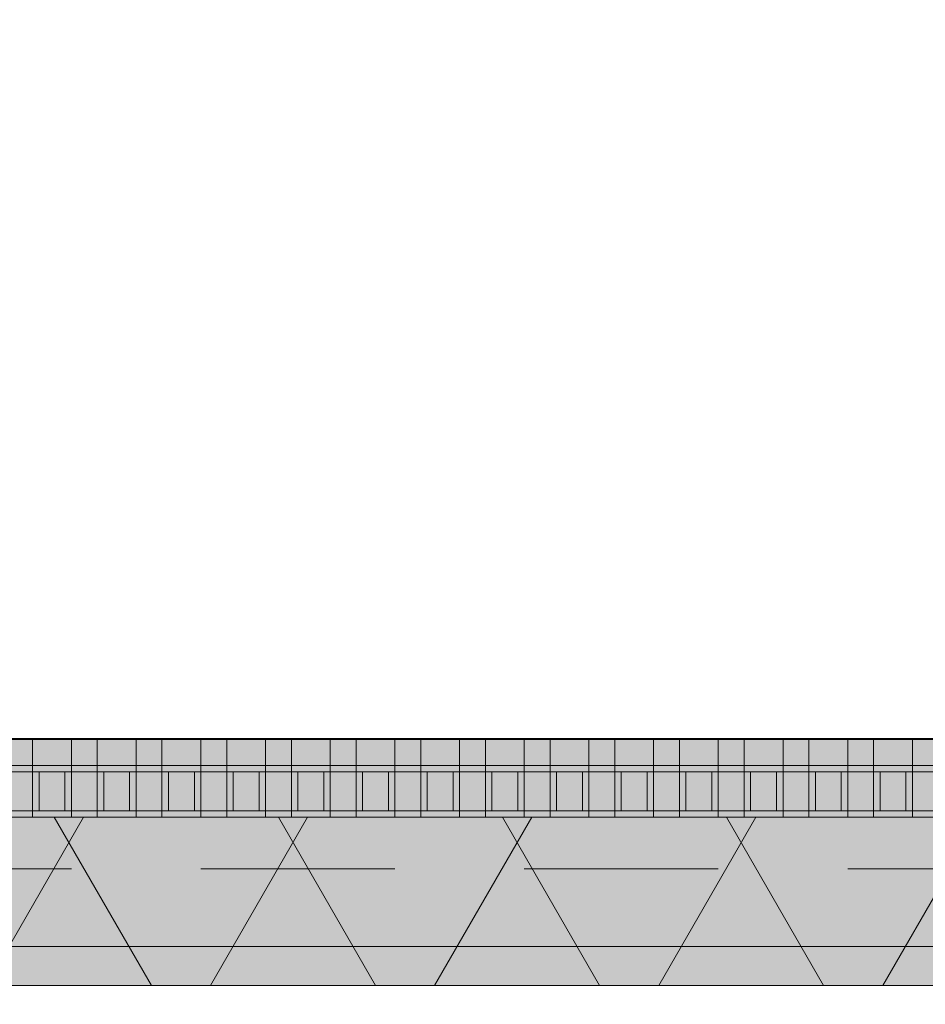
# Model space of a CAD drawing. Header units: metres. Extents: x -167 to 233, y -155 to 122.
# Tile 196 of 215: x 55.301 to 56.001, y 43.825 to 44.586. Entities that reach past the tile are written whole.
import ezdxf

# ---------------------------------------------------------------- set-up
doc = ezdxf.new("R2010")
doc.units = ezdxf.units.M
doc.header["$MEASUREMENT"] = 0
doc.linetypes.add('Strichlinie eng', pattern=[0.23, 0.15, -0.08])
for name, color, linetype in [('09 Schraffuren', 7, 'Continuous'), ('10 Wand außen', 7, 'Continuous'), ('20 Decke', 7, 'Continuous'), ('50 Sanitäreinrichtung', 7, 'Continuous'), ('94 Genehmigungsplanung Bemaßung', 7, 'Continuous')]:
    doc.layers.add(name, color=color, linetype=linetype)
doc.styles.add('ERSTELLTER_STIL_1', font='arial.ttf')
doc.dimstyles.new('ERSTELLTER_STIL__1', dxfattribs={"dimtxt": 0.25, "dimasz": 0.19, "dimexe": 0.18, "dimexo": 0.1, "dimgap": 0, "dimtad": 1, "dimtih": 1, "dimtoh": 1, "dimzin": 0, "dimdsep": 46, "dimtxsty": 'ERSTELLTER_STIL_1', "dimblk": 'ARROWHEAD_6', "dimblk1": 'ARROWHEAD_6', "dimblk2": 'ARROWHEAD_6', "dimcen": 0.09, "dimclrd": 7, "dimclre": 7, "dimclrt": 7, "dimazin": 0, "dimtfac": 1, "dimtdec": 4, "dimtmove": 0, "dimatfit": 3, "dimfxl": 1, "dimtolj": 1, "dimtzin": 0, "dimarcsym": 0})
doc.dimstyles.new('ERSTELLTER_STIL__2', dxfattribs={"dimtxt": 0.25, "dimasz": 0.19, "dimexe": 0.18, "dimexo": 0.1, "dimgap": 0, "dimtad": 1, "dimzin": 0, "dimdsep": 46, "dimtxsty": 'ERSTELLTER_STIL_1', "dimblk": 'ARROWHEAD_6', "dimblk1": 'ARROWHEAD_6', "dimblk2": 'ARROWHEAD_6', "dimcen": 0.09, "dimclrd": 7, "dimclre": 7, "dimclrt": 7, "dimazin": 0, "dimtfac": 1, "dimtdec": 4, "dimtmove": 0, "dimatfit": 3, "dimfxl": 1, "dimtolj": 1, "dimtzin": 0, "dimarcsym": 0})

# ---------------------------------------------------------------- blocks, each defined once
blk = doc.blocks.new('Rechteck Raster Kassetten Fassade - ACB')
at = {"layer": '50 Sanitäreinrichtung', "linetype": 'Continuous', "lineweight": 0, "true_color": 0x9e9e9e}
for points in [[(17.59, 0.17), (17.59, 0.19), (17.56, 0.19), (17.56, 0.17)], [(17.64, 0.17), (17.64, 0.19), (17.61, 0.19), (17.61, 0.17)], [(17.69, 0.17), (17.69, 0.19), (17.66, 0.19), (17.66, 0.17)], [(17.74, 0.17), (17.74, 0.19), (17.71, 0.19), (17.71, 0.17)], [(17.79, 0.17), (17.79, 0.19), (17.76, 0.19), (17.76, 0.17)], [(17.84, 0.17), (17.84, 0.19), (17.81, 0.19), (17.81, 0.17)], [(17.89, 0.17), (17.89, 0.19), (17.86, 0.19), (17.86, 0.17)], [(17.94, 0.17), (17.94, 0.19), (17.91, 0.19), (17.91, 0.17)], [(17.99, 0.17), (17.99, 0.19), (17.96, 0.19), (17.96, 0.17)], [(18.04, 0.17), (18.04, 0.19), (18.01, 0.19), (18.01, 0.17)], [(18.09, 0.17), (18.09, 0.19), (18.06, 0.19), (18.06, 0.17)], [(18.14, 0.17), (18.14, 0.19), (18.11, 0.19), (18.11, 0.17)], [(18.19, 0.17), (18.19, 0.19), (18.16, 0.19), (18.16, 0.17)], [(18.24, 0.17), (18.24, 0.19), (18.21, 0.19), (18.21, 0.17)], [(17.51, 0.17), (17.51, 0.13), (17.56, 0.13), (17.56, 0.135), (17.515, 0.135), (17.515, 0.165), (17.56, 0.165), (17.56, 0.17)], [(17.56, 0.13), (17.61, 0.13), (17.61, 0.135), (17.565, 0.135), (17.565, 0.165), (17.61, 0.165), (17.61, 0.17), (17.56, 0.17)], [(17.61, 0.13), (17.66, 0.13), (17.66, 0.135), (17.615, 0.135), (17.615, 0.165), (17.66, 0.165), (17.66, 0.17), (17.61, 0.17)], [(17.66, 0.13), (17.71, 0.13), (17.71, 0.135), (17.665, 0.135), (17.665, 0.165), (17.71, 0.165), (17.71, 0.17), (17.66, 0.17)], [(17.71, 0.13), (17.76, 0.13), (17.76, 0.135), (17.715, 0.135), (17.715, 0.165), (17.76, 0.165), (17.76, 0.17), (17.71, 0.17)], [(17.76, 0.13), (17.81, 0.13), (17.81, 0.135), (17.765, 0.135), (17.765, 0.165), (17.81, 0.165), (17.81, 0.17), (17.76, 0.17)], [(17.81, 0.13), (17.86, 0.13), (17.86, 0.135), (17.815, 0.135), (17.815, 0.165), (17.86, 0.165), (17.86, 0.17), (17.81, 0.17)], [(17.86, 0.13), (17.91, 0.13), (17.91, 0.135), (17.865, 0.135), (17.865, 0.165), (17.91, 0.165), (17.91, 0.17), (17.86, 0.17)], [(17.91, 0.13), (17.96, 0.13), (17.96, 0.135), (17.915, 0.135), (17.915, 0.165), (17.96, 0.165), (17.96, 0.17), (17.91, 0.17)], [(17.96, 0.13), (18.01, 0.13), (18.01, 0.135), (17.965, 0.135), (17.965, 0.165), (18.01, 0.165), (18.01, 0.17), (17.96, 0.17)], [(18.01, 0.13), (18.06, 0.13), (18.06, 0.135), (18.015, 0.135), (18.015, 0.165), (18.06, 0.165), (18.06, 0.17), (18.01, 0.17)], [(18.06, 0.13), (18.11, 0.13), (18.11, 0.135), (18.065, 0.135), (18.065, 0.165), (18.11, 0.165), (18.11, 0.17), (18.06, 0.17)], [(18.11, 0.13), (18.16, 0.13), (18.16, 0.135), (18.115, 0.135), (18.115, 0.165), (18.16, 0.165), (18.16, 0.17), (18.11, 0.17)], [(18.16, 0.13), (18.21, 0.13), (18.21, 0.135), (18.165, 0.135), (18.165, 0.165), (18.21, 0.165), (18.21, 0.17), (18.16, 0.17)], [(18.21, 0.13), (18.26, 0.13), (18.26, 0.135), (18.215, 0.135), (18.215, 0.165), (18.26, 0.165), (18.26, 0.17), (18.21, 0.17)], [(17.59, 0.165), (17.585, 0.165), (17.585, 0.135), (17.59, 0.135)], [(17.635, 0.165), (17.635, 0.135), (17.64, 0.135), (17.64, 0.165)], [(17.685, 0.165), (17.685, 0.135), (17.69, 0.135), (17.69, 0.165)], [(17.735, 0.165), (17.735, 0.135), (17.74, 0.135), (17.74, 0.165)], [(17.785, 0.165), (17.785, 0.135), (17.79, 0.135), (17.79, 0.165)], [(17.835, 0.165), (17.835, 0.135), (17.84, 0.135), (17.84, 0.165)], [(17.885, 0.165), (17.885, 0.135), (17.89, 0.135), (17.89, 0.165)], [(17.935, 0.165), (17.935, 0.135), (17.94, 0.135), (17.94, 0.165)], [(17.985, 0.165), (17.985, 0.135), (17.99, 0.135), (17.99, 0.165)], [(18.035, 0.165), (18.035, 0.135), (18.04, 0.135), (18.04, 0.165)], [(18.085, 0.165), (18.085, 0.135), (18.09, 0.135), (18.09, 0.165)], [(18.135, 0.165), (18.135, 0.135), (18.14, 0.135), (18.14, 0.165)], [(18.185, 0.165), (18.185, 0.135), (18.19, 0.135), (18.19, 0.165)], [(18.235, 0.165), (18.235, 0.135), (18.24, 0.135), (18.24, 0.165)]]:
    blk.add_hatch(color=253, dxfattribs=at).paths.add_polyline_path(points)
at = {"layer": '50 Sanitäreinrichtung', "linetype": 'Continuous', "lineweight": 18}
h = blk.add_hatch(dxfattribs=at)
h.set_pattern_fill('Dämmung__weich_0001', color=8, style=0, pattern_type=2)
h.set_pattern_definition([(60, (0, 0), (-0.1299038, 0.075), []), (120, (0, 0), (0.1299038, 0.075), [])])
h.paths.add_polyline_path([(0, 0), (20.25, 0), (20.38, 0.13), (0, 0.13)])
at = {"layer": '50 Sanitäreinrichtung', "color": 251, "linetype": 'Continuous', "lineweight": 18, "true_color": 0x5f5f5f}
for p, q in [((19.75, 0.19), (15.25, 0.19)), ((17.59, 0.19), (17.56, 0.19)), ((17.56, 0.19), (17.56, 0.17)), ((17.59, 0.19), (17.56, 0.19)), ((17.56, 0.19), (17.56, 0.17)), ((17.59, 0.19), (17.59, 0.17)), ((17.59, 0.19), (17.59, 0.17)), ((17.64, 0.19), (17.61, 0.19)), ((17.61, 0.19), (17.61, 0.17)), ((17.64, 0.19), (17.61, 0.19)), ((17.61, 0.19), (17.61, 0.17)), ((17.64, 0.19), (17.64, 0.17)), ((17.64, 0.19), (17.64, 0.17)), ((17.69, 0.19), (17.66, 0.19)), ((17.66, 0.19), (17.66, 0.17)), ((17.69, 0.19), (17.66, 0.19)), ((17.66, 0.19), (17.66, 0.17)), ((17.69, 0.19), (17.69, 0.17)), ((17.69, 0.19), (17.69, 0.17)), ((17.74, 0.19), (17.71, 0.19)), ((17.71, 0.19), (17.71, 0.17)), ((17.74, 0.19), (17.71, 0.19)), ((17.71, 0.19), (17.71, 0.17)), ((17.74, 0.19), (17.74, 0.17)), ((17.74, 0.19), (17.74, 0.17)), ((17.79, 0.19), (17.76, 0.19)), ((17.76, 0.19), (17.76, 0.17)), ((17.79, 0.19), (17.76, 0.19)), ((17.76, 0.19), (17.76, 0.17)), ((17.79, 0.19), (17.79, 0.17)), ((17.79, 0.19), (17.79, 0.17)), ((17.84, 0.19), (17.81, 0.19)), ((17.81, 0.19), (17.81, 0.17)), ((17.84, 0.19), (17.81, 0.19)), ((17.81, 0.19), (17.81, 0.17)), ((17.84, 0.19), (17.84, 0.17)), ((17.84, 0.19), (17.84, 0.17)), ((17.89, 0.19), (17.86, 0.19)), ((17.86, 0.19), (17.86, 0.17)), ((17.89, 0.19), (17.86, 0.19)), ((17.86, 0.19), (17.86, 0.17)), ((17.89, 0.19), (17.89, 0.17)), ((17.89, 0.19), (17.89, 0.17)), ((17.94, 0.19), (17.91, 0.19)), ((17.91, 0.19), (17.91, 0.17)), ((17.94, 0.19), (17.91, 0.19)), ((17.91, 0.19), (17.91, 0.17)), ((17.94, 0.19), (17.94, 0.17)), ((17.94, 0.19), (17.94, 0.17)), ((17.99, 0.19), (17.96, 0.19)), ((17.96, 0.19), (17.96, 0.17)), ((17.99, 0.19), (17.96, 0.19)), ((17.96, 0.19), (17.96, 0.17)), ((17.99, 0.19), (17.99, 0.17)), ((17.99, 0.19), (17.99, 0.17)), ((18.04, 0.19), (18.01, 0.19)), ((18.01, 0.19), (18.01, 0.17)), ((18.04, 0.19), (18.01, 0.19)), ((18.01, 0.19), (18.01, 0.17)), ((18.04, 0.19), (18.04, 0.17)), ((18.04, 0.19), (18.04, 0.17)), ((18.09, 0.19), (18.06, 0.19)), ((18.06, 0.19), (18.06, 0.17)), ((18.09, 0.19), (18.06, 0.19)), ((18.06, 0.19), (18.06, 0.17)), ((18.09, 0.19), (18.09, 0.17)), ((18.09, 0.19), (18.09, 0.17)), ((18.14, 0.19), (18.11, 0.19)), ((18.11, 0.19), (18.11, 0.17)), ((18.14, 0.19), (18.11, 0.19)), ((18.11, 0.19), (18.11, 0.17)), ((18.14, 0.19), (18.14, 0.17)), ((18.14, 0.19), (18.14, 0.17)), ((18.19, 0.19), (18.16, 0.19)), ((18.16, 0.19), (18.16, 0.17)), ((18.19, 0.19), (18.16, 0.19)), ((18.16, 0.19), (18.16, 0.17)), ((18.19, 0.19), (18.19, 0.17)), ((18.19, 0.19), (18.19, 0.17)), ((18.24, 0.19), (18.21, 0.19)), ((18.21, 0.19), (18.21, 0.17)), ((18.24, 0.19), (18.21, 0.19)), ((18.21, 0.19), (18.21, 0.17)), ((18.24, 0.19), (18.24, 0.17)), ((18.24, 0.19), (18.24, 0.17)), ((17.59, 0.17), (17.51, 0.17)), ((17.59, 0.17), (17.51, 0.17)), ((17.64, 0.17), (17.56, 0.17)), ((17.56, 0.17), (17.56, 0.165)), ((17.64, 0.17), (17.56, 0.17)), ((17.56, 0.17), (17.56, 0.165)), ((17.59, 0.17), (17.56, 0.17)), ((17.59, 0.17), (17.56, 0.17)), ((17.59, 0.17), (17.59, 0.165)), ((17.59, 0.17), (17.59, 0.165)), ((17.69, 0.17), (17.61, 0.17)), ((17.61, 0.17), (17.61, 0.165)), ((17.69, 0.17), (17.61, 0.17)), ((17.61, 0.17), (17.61, 0.165)), ((17.64, 0.17), (17.61, 0.17)), ((17.64, 0.17), (17.61, 0.17)), ((17.64, 0.17), (17.64, 0.165)), ((17.64, 0.17), (17.64, 0.165)), ((17.74, 0.17), (17.66, 0.17)), ((17.66, 0.17), (17.66, 0.165)), ((17.74, 0.17), (17.66, 0.17)), ((17.66, 0.17), (17.66, 0.165)), ((17.69, 0.17), (17.66, 0.17)), ((17.69, 0.17), (17.66, 0.17)), ((17.69, 0.17), (17.69, 0.165)), ((17.69, 0.17), (17.69, 0.165)), ((17.79, 0.17), (17.71, 0.17)), ((17.71, 0.17), (17.71, 0.165)), ((17.79, 0.17), (17.71, 0.17)), ((17.71, 0.17), (17.71, 0.165)), ((17.74, 0.17), (17.71, 0.17)), ((17.74, 0.17), (17.71, 0.17)), ((17.74, 0.17), (17.74, 0.165)), ((17.74, 0.17), (17.74, 0.165)), ((17.84, 0.17), (17.76, 0.17)), ((17.76, 0.17), (17.76, 0.165)), ((17.84, 0.17), (17.76, 0.17)), ((17.76, 0.17), (17.76, 0.165)), ((17.79, 0.17), (17.76, 0.17)), ((17.79, 0.17), (17.76, 0.17)), ((17.79, 0.17), (17.79, 0.165)), ((17.79, 0.17), (17.79, 0.165)), ((17.89, 0.17), (17.81, 0.17)), ((17.81, 0.17), (17.81, 0.165)), ((17.89, 0.17), (17.81, 0.17)), ((17.81, 0.17), (17.81, 0.165)), ((17.84, 0.17), (17.81, 0.17)), ((17.84, 0.17), (17.81, 0.17)), ((17.84, 0.17), (17.84, 0.165)), ((17.84, 0.17), (17.84, 0.165)), ((17.94, 0.17), (17.86, 0.17)), ((17.86, 0.17), (17.86, 0.165)), ((17.94, 0.17), (17.86, 0.17)), ((17.86, 0.17), (17.86, 0.165)), ((17.89, 0.17), (17.86, 0.17)), ((17.89, 0.17), (17.86, 0.17)), ((17.89, 0.17), (17.89, 0.165)), ((17.89, 0.17), (17.89, 0.165)), ((17.99, 0.17), (17.91, 0.17)), ((17.91, 0.17), (17.91, 0.165)), ((17.99, 0.17), (17.91, 0.17)), ((17.91, 0.17), (17.91, 0.165)), ((17.94, 0.17), (17.91, 0.17)), ((17.94, 0.17), (17.91, 0.17)), ((17.94, 0.17), (17.94, 0.165)), ((17.94, 0.17), (17.94, 0.165)), ((18.04, 0.17), (17.96, 0.17)), ((17.96, 0.17), (17.96, 0.165)), ((18.04, 0.17), (17.96, 0.17)), ((17.96, 0.17), (17.96, 0.165)), ((17.99, 0.17), (17.96, 0.17)), ((17.99, 0.17), (17.96, 0.17)), ((17.99, 0.17), (17.99, 0.165)), ((17.99, 0.17), (17.99, 0.165)), ((18.09, 0.17), (18.01, 0.17)), ((18.01, 0.17), (18.01, 0.165)), ((18.09, 0.17), (18.01, 0.17)), ((18.01, 0.17), (18.01, 0.165)), ((18.04, 0.17), (18.01, 0.17)), ((18.04, 0.17), (18.01, 0.17)), ((18.04, 0.17), (18.04, 0.165)), ((18.04, 0.17), (18.04, 0.165)), ((18.14, 0.17), (18.06, 0.17)), ((18.06, 0.17), (18.06, 0.165)), ((18.14, 0.17), (18.06, 0.17)), ((18.06, 0.17), (18.06, 0.165)), ((18.09, 0.17), (18.06, 0.17)), ((18.09, 0.17), (18.06, 0.17)), ((18.09, 0.17), (18.09, 0.165)), ((18.09, 0.17), (18.09, 0.165)), ((18.19, 0.17), (18.11, 0.17)), ((18.11, 0.17), (18.11, 0.165)), ((18.19, 0.17), (18.11, 0.17)), ((18.11, 0.17), (18.11, 0.165)), ((18.14, 0.17), (18.11, 0.17)), ((18.14, 0.17), (18.11, 0.17)), ((18.14, 0.17), (18.14, 0.165)), ((18.14, 0.17), (18.14, 0.165)), ((18.24, 0.17), (18.16, 0.17)), ((18.16, 0.17), (18.16, 0.165)), ((18.24, 0.17), (18.16, 0.17)), ((18.16, 0.17), (18.16, 0.165)), ((18.19, 0.17), (18.16, 0.17)), ((18.19, 0.17), (18.16, 0.17)), ((18.19, 0.17), (18.19, 0.165)), ((18.19, 0.17), (18.19, 0.165)), ((18.29, 0.17), (18.21, 0.17)), ((18.21, 0.17), (18.21, 0.165)), ((18.29, 0.17), (18.21, 0.17)), ((18.21, 0.17), (18.21, 0.165)), ((18.24, 0.17), (18.21, 0.17)), ((18.24, 0.17), (18.21, 0.17)), ((18.24, 0.17), (18.24, 0.165)), ((18.24, 0.17), (18.24, 0.165)), ((17.56, 0.165), (17.54, 0.165)), ((17.56, 0.165), (17.54, 0.165)), ((17.565, 0.165), (17.56, 0.165)), ((17.56, 0.165), (17.56, 0.135)), ((17.565, 0.165), (17.56, 0.165)), ((17.56, 0.165), (17.56, 0.135)), ((17.585, 0.165), (17.565, 0.165)), ((17.565, 0.165), (17.565, 0.135)), ((17.585, 0.165), (17.565, 0.165)), ((17.585, 0.165), (17.565, 0.165)), ((17.565, 0.165), (17.565, 0.135)), ((17.585, 0.165), (17.565, 0.165)), ((17.585, 0.165), (17.585, 0.135)), ((17.59, 0.165), (17.585, 0.165)), ((17.585, 0.165), (17.585, 0.135)), ((17.59, 0.165), (17.585, 0.165)), ((17.59, 0.165), (17.59, 0.135)), ((17.61, 0.165), (17.59, 0.165)), ((17.59, 0.165), (17.59, 0.135)), ((17.61, 0.165), (17.59, 0.165)), ((17.615, 0.165), (17.61, 0.165)), ((17.61, 0.165), (17.61, 0.135)), ((17.615, 0.165), (17.61, 0.165)), ((17.61, 0.165), (17.61, 0.135)), ((17.635, 0.165), (17.615, 0.165)), ((17.615, 0.165), (17.615, 0.135)), ((17.635, 0.165), (17.615, 0.165)), ((17.635, 0.165), (17.615, 0.165)), ((17.615, 0.165), (17.615, 0.135)), ((17.635, 0.165), (17.615, 0.165)), ((17.635, 0.165), (17.635, 0.135)), ((17.64, 0.165), (17.635, 0.165)), ((17.635, 0.165), (17.635, 0.135)), ((17.64, 0.165), (17.635, 0.165)), ((17.64, 0.165), (17.64, 0.135)), ((17.66, 0.165), (17.64, 0.165)), ((17.64, 0.165), (17.64, 0.135)), ((17.66, 0.165), (17.64, 0.165)), ((17.665, 0.165), (17.66, 0.165)), ((17.66, 0.165), (17.66, 0.135)), ((17.665, 0.165), (17.66, 0.165)), ((17.66, 0.165), (17.66, 0.135)), ((17.685, 0.165), (17.665, 0.165)), ((17.665, 0.165), (17.665, 0.135)), ((17.685, 0.165), (17.665, 0.165)), ((17.685, 0.165), (17.665, 0.165)), ((17.665, 0.165), (17.665, 0.135)), ((17.685, 0.165), (17.665, 0.165)), ((17.685, 0.165), (17.685, 0.135)), ((17.69, 0.165), (17.685, 0.165)), ((17.685, 0.165), (17.685, 0.135)), ((17.69, 0.165), (17.685, 0.165)), ((17.69, 0.165), (17.69, 0.135)), ((17.71, 0.165), (17.69, 0.165)), ((17.69, 0.165), (17.69, 0.135)), ((17.71, 0.165), (17.69, 0.165)), ((17.715, 0.165), (17.71, 0.165)), ((17.71, 0.165), (17.71, 0.135)), ((17.715, 0.165), (17.71, 0.165)), ((17.71, 0.165), (17.71, 0.135)), ((17.735, 0.165), (17.715, 0.165)), ((17.715, 0.165), (17.715, 0.135)), ((17.735, 0.165), (17.715, 0.165)), ((17.735, 0.165), (17.715, 0.165)), ((17.715, 0.165), (17.715, 0.135)), ((17.735, 0.165), (17.715, 0.165)), ((17.735, 0.165), (17.735, 0.135)), ((17.74, 0.165), (17.735, 0.165)), ((17.735, 0.165), (17.735, 0.135)), ((17.74, 0.165), (17.735, 0.165)), ((17.74, 0.165), (17.74, 0.135)), ((17.76, 0.165), (17.74, 0.165)), ((17.74, 0.165), (17.74, 0.135)), ((17.76, 0.165), (17.74, 0.165)), ((17.765, 0.165), (17.76, 0.165)), ((17.76, 0.165), (17.76, 0.135)), ((17.765, 0.165), (17.76, 0.165)), ((17.76, 0.165), (17.76, 0.135)), ((17.785, 0.165), (17.765, 0.165)), ((17.765, 0.165), (17.765, 0.135)), ((17.785, 0.165), (17.765, 0.165)), ((17.785, 0.165), (17.765, 0.165)), ((17.765, 0.165), (17.765, 0.135)), ((17.785, 0.165), (17.765, 0.165)), ((17.785, 0.165), (17.785, 0.135)), ((17.79, 0.165), (17.785, 0.165)), ((17.785, 0.165), (17.785, 0.135)), ((17.79, 0.165), (17.785, 0.165)), ((17.79, 0.165), (17.79, 0.135)), ((17.81, 0.165), (17.79, 0.165)), ((17.79, 0.165), (17.79, 0.135)), ((17.81, 0.165), (17.79, 0.165)), ((17.815, 0.165), (17.81, 0.165)), ((17.81, 0.165), (17.81, 0.135)), ((17.815, 0.165), (17.81, 0.165)), ((17.81, 0.165), (17.81, 0.135)), ((17.835, 0.165), (17.815, 0.165)), ((17.815, 0.165), (17.815, 0.135)), ((17.835, 0.165), (17.815, 0.165)), ((17.835, 0.165), (17.815, 0.165)), ((17.815, 0.165), (17.815, 0.135)), ((17.835, 0.165), (17.815, 0.165)), ((17.835, 0.165), (17.835, 0.135)), ((17.84, 0.165), (17.835, 0.165)), ((17.835, 0.165), (17.835, 0.135)), ((17.84, 0.165), (17.835, 0.165)), ((17.84, 0.165), (17.84, 0.135)), ((17.86, 0.165), (17.84, 0.165)), ((17.84, 0.165), (17.84, 0.135)), ((17.86, 0.165), (17.84, 0.165)), ((17.865, 0.165), (17.86, 0.165)), ((17.86, 0.165), (17.86, 0.135)), ((17.865, 0.165), (17.86, 0.165)), ((17.86, 0.165), (17.86, 0.135)), ((17.885, 0.165), (17.865, 0.165)), ((17.865, 0.165), (17.865, 0.135)), ((17.885, 0.165), (17.865, 0.165)), ((17.885, 0.165), (17.865, 0.165)), ((17.865, 0.165), (17.865, 0.135)), ((17.885, 0.165), (17.865, 0.165)), ((17.885, 0.165), (17.885, 0.135)), ((17.89, 0.165), (17.885, 0.165)), ((17.885, 0.165), (17.885, 0.135)), ((17.89, 0.165), (17.885, 0.165)), ((17.89, 0.165), (17.89, 0.135)), ((17.91, 0.165), (17.89, 0.165)), ((17.89, 0.165), (17.89, 0.135)), ((17.91, 0.165), (17.89, 0.165)), ((17.915, 0.165), (17.91, 0.165)), ((17.91, 0.165), (17.91, 0.135)), ((17.915, 0.165), (17.91, 0.165)), ((17.91, 0.165), (17.91, 0.135)), ((17.935, 0.165), (17.915, 0.165)), ((17.915, 0.165), (17.915, 0.135)), ((17.935, 0.165), (17.915, 0.165)), ((17.935, 0.165), (17.915, 0.165)), ((17.915, 0.165), (17.915, 0.135)), ((17.935, 0.165), (17.915, 0.165)), ((17.935, 0.165), (17.935, 0.135)), ((17.94, 0.165), (17.935, 0.165)), ((17.935, 0.165), (17.935, 0.135)), ((17.94, 0.165), (17.935, 0.165)), ((17.94, 0.165), (17.94, 0.135)), ((17.96, 0.165), (17.94, 0.165)), ((17.94, 0.165), (17.94, 0.135)), ((17.96, 0.165), (17.94, 0.165)), ((17.965, 0.165), (17.96, 0.165)), ((17.96, 0.165), (17.96, 0.135)), ((17.965, 0.165), (17.96, 0.165)), ((17.96, 0.165), (17.96, 0.135)), ((17.985, 0.165), (17.965, 0.165)), ((17.965, 0.165), (17.965, 0.135)), ((17.985, 0.165), (17.965, 0.165)), ((17.985, 0.165), (17.965, 0.165)), ((17.965, 0.165), (17.965, 0.135)), ((17.985, 0.165), (17.965, 0.165)), ((17.985, 0.165), (17.985, 0.135)), ((17.99, 0.165), (17.985, 0.165)), ((17.985, 0.165), (17.985, 0.135)), ((17.99, 0.165), (17.985, 0.165)), ((17.99, 0.165), (17.99, 0.135)), ((18.01, 0.165), (17.99, 0.165)), ((17.99, 0.165), (17.99, 0.135)), ((18.01, 0.165), (17.99, 0.165)), ((18.015, 0.165), (18.01, 0.165)), ((18.01, 0.165), (18.01, 0.135)), ((18.015, 0.165), (18.01, 0.165)), ((18.01, 0.165), (18.01, 0.135)), ((18.035, 0.165), (18.015, 0.165)), ((18.015, 0.165), (18.015, 0.135)), ((18.035, 0.165), (18.015, 0.165)), ((18.035, 0.165), (18.015, 0.165)), ((18.015, 0.165), (18.015, 0.135)), ((18.035, 0.165), (18.015, 0.165)), ((18.035, 0.165), (18.035, 0.135)), ((18.04, 0.165), (18.035, 0.165)), ((18.035, 0.165), (18.035, 0.135)), ((18.04, 0.165), (18.035, 0.165)), ((18.04, 0.165), (18.04, 0.135)), ((18.06, 0.165), (18.04, 0.165)), ((18.04, 0.165), (18.04, 0.135)), ((18.06, 0.165), (18.04, 0.165)), ((18.065, 0.165), (18.06, 0.165)), ((18.06, 0.165), (18.06, 0.135)), ((18.065, 0.165), (18.06, 0.165)), ((18.06, 0.165), (18.06, 0.135)), ((18.085, 0.165), (18.065, 0.165)), ((18.065, 0.165), (18.065, 0.135)), ((18.085, 0.165), (18.065, 0.165)), ((18.085, 0.165), (18.065, 0.165)), ((18.065, 0.165), (18.065, 0.135)), ((18.085, 0.165), (18.065, 0.165)), ((18.085, 0.165), (18.085, 0.135)), ((18.09, 0.165), (18.085, 0.165)), ((18.085, 0.165), (18.085, 0.135)), ((18.09, 0.165), (18.085, 0.165)), ((18.09, 0.165), (18.09, 0.135)), ((18.11, 0.165), (18.09, 0.165)), ((18.09, 0.165), (18.09, 0.135)), ((18.11, 0.165), (18.09, 0.165)), ((18.115, 0.165), (18.11, 0.165)), ((18.11, 0.165), (18.11, 0.135)), ((18.115, 0.165), (18.11, 0.165)), ((18.11, 0.165), (18.11, 0.135)), ((18.135, 0.165), (18.115, 0.165)), ((18.115, 0.165), (18.115, 0.135)), ((18.135, 0.165), (18.115, 0.165)), ((18.135, 0.165), (18.115, 0.165)), ((18.115, 0.165), (18.115, 0.135)), ((18.135, 0.165), (18.115, 0.165)), ((18.135, 0.165), (18.135, 0.135)), ((18.14, 0.165), (18.135, 0.165)), ((18.135, 0.165), (18.135, 0.135)), ((18.14, 0.165), (18.135, 0.165)), ((18.14, 0.165), (18.14, 0.135)), ((18.16, 0.165), (18.14, 0.165)), ((18.14, 0.165), (18.14, 0.135)), ((18.16, 0.165), (18.14, 0.165)), ((18.165, 0.165), (18.16, 0.165)), ((18.16, 0.165), (18.16, 0.135)), ((18.165, 0.165), (18.16, 0.165)), ((18.16, 0.165), (18.16, 0.135)), ((18.185, 0.165), (18.165, 0.165)), ((18.165, 0.165), (18.165, 0.135)), ((18.185, 0.165), (18.165, 0.165)), ((18.185, 0.165), (18.165, 0.165)), ((18.165, 0.165), (18.165, 0.135)), ((18.185, 0.165), (18.165, 0.165)), ((18.185, 0.165), (18.185, 0.135)), ((18.19, 0.165), (18.185, 0.165)), ((18.185, 0.165), (18.185, 0.135)), ((18.19, 0.165), (18.185, 0.165)), ((18.19, 0.165), (18.19, 0.135)), ((18.21, 0.165), (18.19, 0.165)), ((18.19, 0.165), (18.19, 0.135)), ((18.21, 0.165), (18.19, 0.165)), ((18.215, 0.165), (18.21, 0.165)), ((18.21, 0.165), (18.21, 0.135)), ((18.215, 0.165), (18.21, 0.165)), ((18.21, 0.165), (18.21, 0.135)), ((18.235, 0.165), (18.215, 0.165)), ((18.215, 0.165), (18.215, 0.135)), ((18.235, 0.165), (18.215, 0.165)), ((18.235, 0.165), (18.215, 0.165)), ((18.215, 0.165), (18.215, 0.135)), ((18.235, 0.165), (18.215, 0.165)), ((18.235, 0.165), (18.235, 0.135)), ((18.24, 0.165), (18.235, 0.165)), ((18.235, 0.165), (18.235, 0.135)), ((18.24, 0.165), (18.235, 0.165)), ((18.24, 0.165), (18.24, 0.135)), ((18.26, 0.165), (18.24, 0.165)), ((18.24, 0.165), (18.24, 0.135)), ((18.26, 0.165), (18.24, 0.165)), ((20.38, 0.13), (0, 0.13)), ((17.59, 0.13), (17.51, 0.13)), ((17.59, 0.13), (17.51, 0.13)), ((17.56, 0.135), (17.54, 0.135)), ((17.56, 0.135), (17.54, 0.135)), ((17.565, 0.135), (17.56, 0.135)), ((17.56, 0.135), (17.56, 0.13)), ((17.565, 0.135), (17.56, 0.135)), ((17.56, 0.135), (17.56, 0.13)), ((17.64, 0.13), (17.56, 0.13)), ((17.64, 0.13), (17.56, 0.13)), ((17.585, 0.135), (17.565, 0.135)), ((17.585, 0.135), (17.565, 0.135)), ((17.585, 0.135), (17.565, 0.135)), ((17.585, 0.135), (17.565, 0.135)), ((17.59, 0.135), (17.585, 0.135)), ((17.59, 0.135), (17.585, 0.135)), ((17.59, 0.135), (17.59, 0.13)), ((17.61, 0.135), (17.59, 0.135)), ((17.59, 0.135), (17.59, 0.13)), ((17.61, 0.135), (17.59, 0.135)), ((17.615, 0.135), (17.61, 0.135)), ((17.61, 0.135), (17.61, 0.13)), ((17.615, 0.135), (17.61, 0.135)), ((17.61, 0.135), (17.61, 0.13)), ((17.69, 0.13), (17.61, 0.13)), ((17.69, 0.13), (17.61, 0.13)), ((17.635, 0.135), (17.615, 0.135)), ((17.635, 0.135), (17.615, 0.135)), ((17.635, 0.135), (17.615, 0.135)), ((17.635, 0.135), (17.615, 0.135)), ((17.64, 0.135), (17.635, 0.135)), ((17.64, 0.135), (17.635, 0.135)), ((17.64, 0.135), (17.64, 0.13)), ((17.66, 0.135), (17.64, 0.135)), ((17.64, 0.135), (17.64, 0.13)), ((17.66, 0.135), (17.64, 0.135)), ((17.665, 0.135), (17.66, 0.135)), ((17.66, 0.135), (17.66, 0.13)), ((17.665, 0.135), (17.66, 0.135)), ((17.66, 0.135), (17.66, 0.13)), ((17.74, 0.13), (17.66, 0.13)), ((17.74, 0.13), (17.66, 0.13)), ((17.685, 0.135), (17.665, 0.135)), ((17.685, 0.135), (17.665, 0.135)), ((17.685, 0.135), (17.665, 0.135)), ((17.685, 0.135), (17.665, 0.135)), ((17.69, 0.135), (17.685, 0.135)), ((17.69, 0.135), (17.685, 0.135)), ((17.69, 0.135), (17.69, 0.13)), ((17.71, 0.135), (17.69, 0.135)), ((17.69, 0.135), (17.69, 0.13)), ((17.71, 0.135), (17.69, 0.135)), ((17.715, 0.135), (17.71, 0.135)), ((17.71, 0.135), (17.71, 0.13)), ((17.715, 0.135), (17.71, 0.135)), ((17.71, 0.135), (17.71, 0.13)), ((17.79, 0.13), (17.71, 0.13)), ((17.79, 0.13), (17.71, 0.13)), ((17.735, 0.135), (17.715, 0.135)), ((17.735, 0.135), (17.715, 0.135)), ((17.735, 0.135), (17.715, 0.135)), ((17.735, 0.135), (17.715, 0.135)), ((17.74, 0.135), (17.735, 0.135)), ((17.74, 0.135), (17.735, 0.135)), ((17.74, 0.135), (17.74, 0.13)), ((17.76, 0.135), (17.74, 0.135)), ((17.74, 0.135), (17.74, 0.13)), ((17.76, 0.135), (17.74, 0.135)), ((17.765, 0.135), (17.76, 0.135)), ((17.76, 0.135), (17.76, 0.13)), ((17.765, 0.135), (17.76, 0.135)), ((17.76, 0.135), (17.76, 0.13)), ((17.84, 0.13), (17.76, 0.13)), ((17.84, 0.13), (17.76, 0.13)), ((17.785, 0.135), (17.765, 0.135)), ((17.785, 0.135), (17.765, 0.135)), ((17.785, 0.135), (17.765, 0.135)), ((17.785, 0.135), (17.765, 0.135)), ((17.79, 0.135), (17.785, 0.135)), ((17.79, 0.135), (17.785, 0.135)), ((17.79, 0.135), (17.79, 0.13)), ((17.81, 0.135), (17.79, 0.135)), ((17.79, 0.135), (17.79, 0.13)), ((17.81, 0.135), (17.79, 0.135)), ((17.815, 0.135), (17.81, 0.135)), ((17.81, 0.135), (17.81, 0.13)), ((17.815, 0.135), (17.81, 0.135)), ((17.81, 0.135), (17.81, 0.13)), ((17.89, 0.13), (17.81, 0.13)), ((17.89, 0.13), (17.81, 0.13)), ((17.835, 0.135), (17.815, 0.135)), ((17.835, 0.135), (17.815, 0.135)), ((17.835, 0.135), (17.815, 0.135)), ((17.835, 0.135), (17.815, 0.135)), ((17.84, 0.135), (17.835, 0.135)), ((17.84, 0.135), (17.835, 0.135)), ((17.84, 0.135), (17.84, 0.13)), ((17.86, 0.135), (17.84, 0.135)), ((17.84, 0.135), (17.84, 0.13)), ((17.86, 0.135), (17.84, 0.135)), ((17.865, 0.135), (17.86, 0.135)), ((17.86, 0.135), (17.86, 0.13)), ((17.865, 0.135), (17.86, 0.135)), ((17.86, 0.135), (17.86, 0.13)), ((17.94, 0.13), (17.86, 0.13)), ((17.94, 0.13), (17.86, 0.13)), ((17.885, 0.135), (17.865, 0.135)), ((17.885, 0.135), (17.865, 0.135)), ((17.885, 0.135), (17.865, 0.135)), ((17.885, 0.135), (17.865, 0.135)), ((17.89, 0.135), (17.885, 0.135)), ((17.89, 0.135), (17.885, 0.135)), ((17.89, 0.135), (17.89, 0.13)), ((17.91, 0.135), (17.89, 0.135)), ((17.89, 0.135), (17.89, 0.13)), ((17.91, 0.135), (17.89, 0.135)), ((17.915, 0.135), (17.91, 0.135)), ((17.91, 0.135), (17.91, 0.13)), ((17.915, 0.135), (17.91, 0.135)), ((17.91, 0.135), (17.91, 0.13)), ((17.99, 0.13), (17.91, 0.13)), ((17.99, 0.13), (17.91, 0.13)), ((17.935, 0.135), (17.915, 0.135)), ((17.935, 0.135), (17.915, 0.135)), ((17.935, 0.135), (17.915, 0.135)), ((17.935, 0.135), (17.915, 0.135)), ((17.94, 0.135), (17.935, 0.135)), ((17.94, 0.135), (17.935, 0.135)), ((17.94, 0.135), (17.94, 0.13)), ((17.96, 0.135), (17.94, 0.135)), ((17.94, 0.135), (17.94, 0.13)), ((17.96, 0.135), (17.94, 0.135)), ((17.965, 0.135), (17.96, 0.135)), ((17.96, 0.135), (17.96, 0.13)), ((17.965, 0.135), (17.96, 0.135)), ((17.96, 0.135), (17.96, 0.13)), ((18.04, 0.13), (17.96, 0.13)), ((18.04, 0.13), (17.96, 0.13)), ((17.985, 0.135), (17.965, 0.135)), ((17.985, 0.135), (17.965, 0.135)), ((17.985, 0.135), (17.965, 0.135)), ((17.985, 0.135), (17.965, 0.135)), ((17.99, 0.135), (17.985, 0.135)), ((17.99, 0.135), (17.985, 0.135)), ((17.99, 0.135), (17.99, 0.13)), ((18.01, 0.135), (17.99, 0.135)), ((17.99, 0.135), (17.99, 0.13)), ((18.01, 0.135), (17.99, 0.135)), ((18.015, 0.135), (18.01, 0.135)), ((18.01, 0.135), (18.01, 0.13)), ((18.015, 0.135), (18.01, 0.135)), ((18.01, 0.135), (18.01, 0.13)), ((18.09, 0.13), (18.01, 0.13)), ((18.09, 0.13), (18.01, 0.13)), ((18.035, 0.135), (18.015, 0.135)), ((18.035, 0.135), (18.015, 0.135)), ((18.035, 0.135), (18.015, 0.135)), ((18.035, 0.135), (18.015, 0.135)), ((18.04, 0.135), (18.035, 0.135)), ((18.04, 0.135), (18.035, 0.135)), ((18.04, 0.135), (18.04, 0.13)), ((18.06, 0.135), (18.04, 0.135)), ((18.04, 0.135), (18.04, 0.13)), ((18.06, 0.135), (18.04, 0.135)), ((18.065, 0.135), (18.06, 0.135)), ((18.06, 0.135), (18.06, 0.13)), ((18.065, 0.135), (18.06, 0.135)), ((18.06, 0.135), (18.06, 0.13)), ((18.14, 0.13), (18.06, 0.13)), ((18.14, 0.13), (18.06, 0.13)), ((18.085, 0.135), (18.065, 0.135)), ((18.085, 0.135), (18.065, 0.135)), ((18.085, 0.135), (18.065, 0.135)), ((18.085, 0.135), (18.065, 0.135)), ((18.09, 0.135), (18.085, 0.135)), ((18.09, 0.135), (18.085, 0.135)), ((18.09, 0.135), (18.09, 0.13)), ((18.11, 0.135), (18.09, 0.135)), ((18.09, 0.135), (18.09, 0.13)), ((18.11, 0.135), (18.09, 0.135)), ((18.115, 0.135), (18.11, 0.135)), ((18.11, 0.135), (18.11, 0.13)), ((18.115, 0.135), (18.11, 0.135)), ((18.11, 0.135), (18.11, 0.13)), ((18.19, 0.13), (18.11, 0.13)), ((18.19, 0.13), (18.11, 0.13)), ((18.135, 0.135), (18.115, 0.135)), ((18.135, 0.135), (18.115, 0.135)), ((18.135, 0.135), (18.115, 0.135)), ((18.135, 0.135), (18.115, 0.135)), ((18.14, 0.135), (18.135, 0.135)), ((18.14, 0.135), (18.135, 0.135)), ((18.14, 0.135), (18.14, 0.13)), ((18.16, 0.135), (18.14, 0.135)), ((18.14, 0.135), (18.14, 0.13)), ((18.16, 0.135), (18.14, 0.135)), ((18.165, 0.135), (18.16, 0.135)), ((18.16, 0.135), (18.16, 0.13)), ((18.165, 0.135), (18.16, 0.135)), ((18.16, 0.135), (18.16, 0.13)), ((18.24, 0.13), (18.16, 0.13)), ((18.24, 0.13), (18.16, 0.13)), ((18.185, 0.135), (18.165, 0.135)), ((18.185, 0.135), (18.165, 0.135)), ((18.185, 0.135), (18.165, 0.135)), ((18.185, 0.135), (18.165, 0.135)), ((18.19, 0.135), (18.185, 0.135)), ((18.19, 0.135), (18.185, 0.135)), ((18.19, 0.135), (18.19, 0.13)), ((18.21, 0.135), (18.19, 0.135)), ((18.19, 0.135), (18.19, 0.13)), ((18.21, 0.135), (18.19, 0.135)), ((18.215, 0.135), (18.21, 0.135)), ((18.21, 0.135), (18.21, 0.13)), ((18.215, 0.135), (18.21, 0.135)), ((18.21, 0.135), (18.21, 0.13)), ((18.29, 0.13), (18.21, 0.13)), ((18.29, 0.13), (18.21, 0.13)), ((18.235, 0.135), (18.215, 0.135)), ((18.235, 0.135), (18.215, 0.135)), ((18.235, 0.135), (18.215, 0.135)), ((18.235, 0.135), (18.215, 0.135)), ((18.24, 0.135), (18.235, 0.135)), ((18.24, 0.135), (18.235, 0.135)), ((18.24, 0.135), (18.24, 0.13)), ((18.26, 0.135), (18.24, 0.135)), ((18.24, 0.135), (18.24, 0.13)), ((18.26, 0.135), (18.24, 0.135)), ((0, 0), (20.25, 0)), ((15.25, 0), (19.75, 0))]:
    blk.add_line(p, q, dxfattribs=at)
at = {"layer": '50 Sanitäreinrichtung', "color": 251, "linetype": 'Strichlinie eng', "lineweight": 18, "true_color": 0x5f5f5f}
blk.add_line((20.34, 0.09), (0, 0.09), dxfattribs=at)
blk = doc.blocks.new('4-Flügelfenster 27_3')
at = {"layer": '10 Wand außen', "color": 7, "linetype": 'Strichlinie eng', "lineweight": 13}
blk.add_line((-2.25, -0.07), (2.25, -0.07), dxfattribs=at)
at = {"layer": '10 Wand außen', "color": 7, "linetype": 'Continuous', "lineweight": 18}
blk.add_line((2.17, -0.07), (-2.17, -0.07), dxfattribs=at)
at = {"layer": '10 Wand außen', "color": 7, "linetype": 'Continuous', "lineweight": 13}
blk.add_line((-2.25, -0.1), (2.25, -0.1), dxfattribs=at)
blk = doc.blocks.new('*D233', base_point=(27236.13209, 33357.27905))
at = {"layer": '94 Genehmigungsplanung Bemaßung', "color": 7, "linetype": 'Continuous', "lineweight": 13}
for p, q in [((17.34109, 46.96218), (17.34109, 47.33718)), ((58.16249, 46.96218), (58.16249, 47.33718)), ((17.44109, 47.24968), (17.24109, 47.04968)), ((58.06249, 47.04968), (58.26249, 47.24968)), ((17.19109, 47.14968), (17.34109, 47.14968)), ((17.34109, 47.14968), (58.16249, 47.14968)), ((58.16249, 47.14968), (58.31249, 47.14968))]:
    blk.add_line(p, q, dxfattribs=at)
at = {"layer": '94 Genehmigungsplanung Bemaßung', "color": 7, "lineweight": 13, "insert": (37.3228, 47.19968), "char_height": 0.25, "attachment_point": 7, "style": 'ERSTELLTER_STIL_1'}
blk.add_mtext('\\A1;{\\pql;\\fArial|b0|i0|c0|p0;\\W1.000000;40,82}', dxfattribs=at)
blk = doc.blocks.new('ARROWHEAD_6')
at = {"color": 0, "linetype": 'Continuous', "lineweight": 0}
for p, q in [((-0.5, -0.5), (0.5, 0.5)), ((0, 0), (-1, 0))]:
    blk.add_line(p, q, dxfattribs=at)
blk = doc.blocks.new('*D249', base_point=(27236.13209, 33357.27905))
at = {"layer": '94 Genehmigungsplanung Bemaßung', "color": 7, "linetype": 'Continuous', "lineweight": 13}
for p, q in [((54.78637, 43.73968), (54.58637, 43.93968)), ((54.87387, 43.83968), (54.49887, 43.83968)), ((54.68637, 28.17968), (54.68637, 43.83968)), ((54.58637, 28.27968), (54.78637, 28.07968)), ((54.87387, 28.17968), (54.49887, 28.17968)), ((54.68637, 28.02968), (54.68637, 28.17968))]:
    blk.add_line(p, q, dxfattribs=at)
at = {"layer": '94 Genehmigungsplanung Bemaßung', "color": 7, "lineweight": 13, "char_height": 0.25, "attachment_point": 7, "rotation": 90, "style": 'ERSTELLTER_STIL_1'}
for s, insert in [('\\A1;{\\pql;\\fArial|b0|i0|c0|p0;\\W1.000000;16}', (54.63637, 43.35831)), ('\\A1;{\\pql;\\fArial|b0|i0|c0|p0;\\W1.000000;15,66}', (54.63637, 35.39001))]:
    blk.add_mtext(s, dxfattribs=dict(at, insert=insert))
blk = doc.blocks.new('*D250', base_point=(27236.13209, 33357.27905))
at = {"layer": '94 Genehmigungsplanung Bemaßung', "color": 7, "linetype": 'Continuous', "lineweight": 13}
for p, q in [((54.68637, 43.99968), (54.68637, 44.14968)), ((54.58637, 44.09968), (54.78637, 43.89968)), ((54.87387, 43.99968), (54.49887, 43.99968)), ((54.68637, 43.83968), (54.68637, 43.99968)), ((54.78637, 43.73968), (54.58637, 43.93968)), ((54.87387, 43.83968), (54.49887, 43.83968))]:
    blk.add_line(p, q, dxfattribs=at)
blk = doc.blocks.new('*D257', base_point=(27236.13209, 33357.27905))
at = {"layer": '94 Genehmigungsplanung Bemaßung', "color": 7, "linetype": 'Continuous', "lineweight": 13}
for p, q in [((17.50109, 45.65596), (17.50109, 46.03096)), ((58.00249, 45.65596), (58.00249, 46.03096)), ((17.60109, 45.94346), (17.40109, 45.74346)), ((57.90249, 45.74346), (58.10249, 45.94346)), ((17.50109, 45.84346), (58.00249, 45.84346))]:
    blk.add_line(p, q, dxfattribs=at)
at = {"layer": '94 Genehmigungsplanung Bemaßung', "color": 7, "lineweight": 13, "char_height": 0.25, "attachment_point": 7, "style": 'ERSTELLTER_STIL_1'}
for s, insert in [('\\A1;{\\pql;\\fArial|b0|i0|c0|p0;\\W1.000000;40,50}', (37.13212, 45.89346)), ('\\A1;{\\pql;\\fArial|b0|i0|c0|p0;\\W1.000000;16}', (57.52113, 45.89346))]:
    blk.add_mtext(s, dxfattribs=dict(at, insert=insert))

msp = doc.modelspace()

# ---------------------------------------------------------------- hatches: boundary and pattern name
at = {"layer": '09 Schraffuren', "linetype": 'Continuous', "lineweight": 18}
msp.add_hatch(color=255, dxfattribs=at).paths.add_polyline_path([(53.00927, 44.03036), (57.50249, 44.03036), (57.50249, 43.83968), (53.00927, 43.83968)])

# ---------------------------------------------------------------- linework, layer by layer
at = {"layer": '09 Schraffuren', "color": 7, "linetype": 'Continuous', "lineweight": 13, "flags": 128}
msp.add_lwpolyline([(53.00927, 44.03036), (57.50249, 44.03036), (57.50249, 43.83968), (53.00927, 43.83968)], close=True, dxfattribs=at)
at = {"layer": '20 Decke', "color": 7, "linetype": 'Continuous', "lineweight": 13, "flags": 128}
msp.add_lwpolyline([(38.10109, 43.83968), (38.10109, 28.33968), (38.24109, 28.33968), (42.50109, 28.33968), (42.50109, 28.83968), (43.00109, 28.83968), (43.00109, 28.33968), (47.50109, 28.33968), (47.50109, 28.83968), (48.00109, 28.83968), (48.00109, 28.47218), (52.50249, 28.47218), (52.50249, 28.83968), (53.00249, 28.83968), (53.00249, 28.33968), (57.50249, 28.33968), (57.50249, 28.83968), (58.00249, 28.83968), (58.00249, 43.83968), (47.50109, 43.83968), (43.00109, 43.83968), (43.00109, 43.33968), (42.50109, 43.33968), (42.50109, 43.83968)], close=True, dxfattribs=at)

# ---------------------------------------------------------------- block references
at = {"layer": '10 Wand außen', "color": 7, "linetype": 'Continuous', "lineweight": 18, "rotation": 180}
msp.add_blockref('4-Flügelfenster 27_3', (55.25249, 43.76968), dxfattribs=at)
at = {"layer": '50 Sanitäreinrichtung', "color": 251, "linetype": 'Continuous', "lineweight": 18, "true_color": 0x5f5f5f}
msp.add_blockref('Rechteck Raster Kassetten Fassade - ACB', (37.75109, 43.83968), dxfattribs=at)

# ---------------------------------------------------------------- dimensions: what is measured, and where the dimension line sits
at = {"layer": '94 Genehmigungsplanung Bemaßung', "color": 7, "linetype": 'Continuous', "lineweight": 13}
for base, p1, p2, picture, middle in [((58.16249, 47.14968), (17.34109, 43.99968), (58.16249, 43.99968), '*D233', (37.74157, 47.32468)), ((58.00249, 45.84346), (17.50109, 43.83968), (58.00249, 43.83968), '*D257', (37.55089, 46.01846))]:
    dim = msp.add_linear_dim(base=base, p1=p1, p2=p2, dimstyle='ERSTELLTER_STIL__1', dxfattribs=at)
    dim.commit()
    dim.dimension.update_dxf_attribs({"geometry": picture, "text_midpoint": middle, "dimtype": 160})
for base, p1, p2, picture, middle in [((54.68637, 43.99968), (57.50249, 43.83968), (58.16249, 43.99968), '*D250', (54.51137, 43.54857)), ((54.68637, 43.83968), (58.16249, 28.17968), (57.50249, 43.83968), '*D249', (54.51137, 35.80878))]:
    dim = msp.add_linear_dim(base=base, p1=p1, p2=p2, angle=90, dimstyle='ERSTELLTER_STIL__2', dxfattribs=at)
    dim.commit()
    dim.dimension.update_dxf_attribs({"geometry": picture, "text_midpoint": middle, "dimtype": 160, "text_rotation": 90})

doc.saveas('drawing.dxf')
